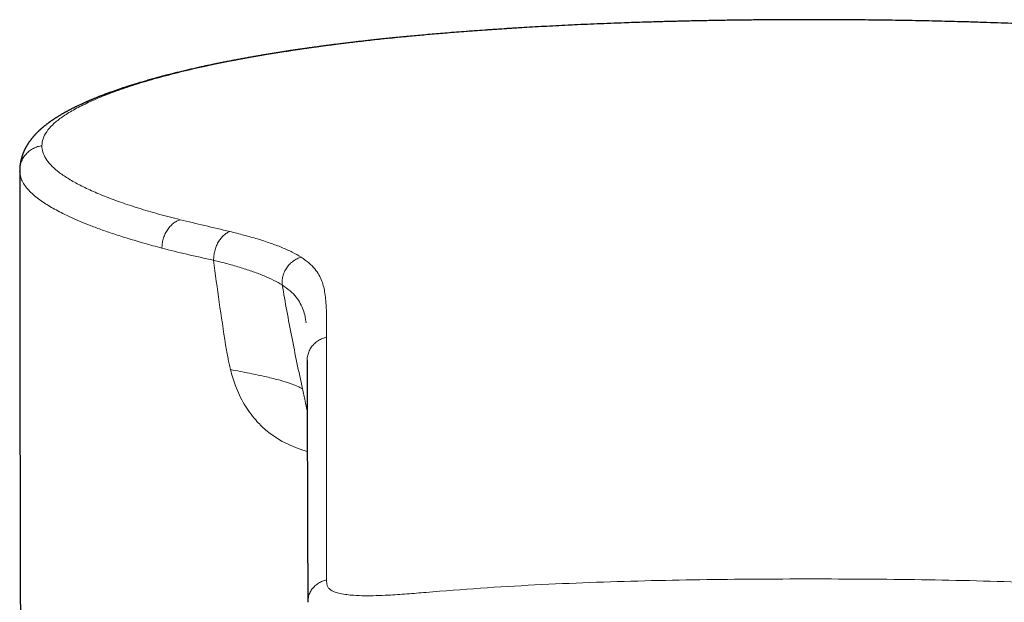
# Model space of a CAD drawing. Header units: millimetres. Extents: x 8 to 727, y 12 to 719.
# Tile 18 of 69: x 319 to 350, y 670 to 689. Entities that reach past the tile are written whole.
import ezdxf

# ---------------------------------------------------------------- set-up
doc = ezdxf.new("R2010")
doc.units = ezdxf.units.MM

msp = doc.modelspace()

# ---------------------------------------------------------------- linework, layer by layer
at = {"color": 252, "linetype": 'Continuous', "lineweight": 0}
for p, q in [((318.682, 683.844), (318.685, 683.872)), ((327.729, 679.066), (327.734, 679.032))]:
    msp.add_line(p, q, dxfattribs=at)
at = {"color": 7, "linetype": 'Continuous', "lineweight": 30}
for p, q in [((318.684, 683.825), (318.682, 683.844)), ((327.728, 679.071), (327.729, 679.066)), ((327.732, 679.053), (327.73, 679.066))]:
    msp.add_line(p, q, dxfattribs=at)
at = {"color": 7, "linetype": 'Continuous', "lineweight": 30, "flags": 128}
msp.add_lwpolyline([(318.682, 683.844), (318.684, 679.574), (318.69, 675.616)], dxfattribs=at)
at = {"color": 7, "linetype": 'Continuous', "lineweight": 30}
for points, knots in [([(343.682, 688.62), (343.513, 688.62), (343.177, 688.619), (342.677, 688.617), (342.185, 688.614), (341.699, 688.609), (341.221, 688.603), (340.752, 688.595), (340.276, 688.587), (339.794, 688.576), (339.307, 688.565), (338.831, 688.552), (338.367, 688.538), (337.915, 688.523), (337.473, 688.507), (337.043, 688.49), (336.625, 688.472), (336.217, 688.454), (335.822, 688.435), (335.441, 688.415), (335.072, 688.395), (334.713, 688.375), (334.355, 688.353), (333.999, 688.331), (333.644, 688.307), (333.301, 688.284), (332.969, 688.259), (332.648, 688.235), (332.344, 688.211), (332.057, 688.188), (331.785, 688.165), (331.524, 688.142), (331.272, 688.119), (331.03, 688.097), (330.797, 688.075), (330.574, 688.053), (330.361, 688.031), (330.156, 688.01), (329.962, 687.989), (329.778, 687.969), (329.603, 687.949), (329.436, 687.93), (329.268, 687.911), (329.098, 687.891), (328.927, 687.87), (328.766, 687.85), (328.614, 687.831), (328.471, 687.813), (328.329, 687.794), (328.189, 687.775), (328.052, 687.757), (327.926, 687.74), (327.82, 687.725), (327.732, 687.712), (327.66, 687.702), (327.606, 687.694), (327.568, 687.689), (327.546, 687.686), (327.525, 687.683), (327.508, 687.68), (327.49, 687.678), (327.471, 687.675), (327.445, 687.671), (327.412, 687.666), (327.371, 687.66), (327.324, 687.653), (327.271, 687.645), (327.191, 687.633), (327.085, 687.617), (326.955, 687.597), (326.825, 687.576), (326.695, 687.555), (326.563, 687.534), (326.43, 687.512), (326.293, 687.488), (326.153, 687.465), (326.011, 687.44), (325.867, 687.414), (325.717, 687.387), (325.563, 687.358), (325.429, 687.333), (325.318, 687.311), (325.235, 687.295), (325.157, 687.28), (325.086, 687.265), (325.03, 687.254), (324.989, 687.246), (324.961, 687.24), (324.937, 687.235), (324.918, 687.231), (324.904, 687.229), (324.894, 687.227), (324.888, 687.225), (324.879, 687.224), (324.864, 687.22), (324.839, 687.215), (324.809, 687.209), (324.771, 687.201), (324.727, 687.192), (324.677, 687.181), (324.62, 687.169), (324.557, 687.156), (324.489, 687.141), (324.414, 687.125), (324.335, 687.107), (324.254, 687.089), (324.145, 687.064), (324.01, 687.033), (323.846, 686.994), (323.687, 686.956), (323.533, 686.918), (323.422, 686.89), (323.348, 686.871), (323.314, 686.862), (323.283, 686.854), (323.257, 686.847), (323.234, 686.841), (323.208, 686.834), (323.175, 686.825), (323.133, 686.814), (323.085, 686.801), (323.033, 686.787), (322.975, 686.771), (322.904, 686.752), (322.823, 686.729), (322.737, 686.704), (322.657, 686.681), (322.583, 686.66), (322.517, 686.64), (322.456, 686.622), (322.401, 686.605), (322.351, 686.59), (322.307, 686.577), (322.27, 686.565), (322.237, 686.555), (322.202, 686.544), (322.163, 686.531), (322.12, 686.518), (322.074, 686.503), (322.024, 686.487), (321.972, 686.47), (321.918, 686.452), (321.863, 686.433), (321.806, 686.414), (321.748, 686.394), (321.691, 686.374), (321.635, 686.354), (321.584, 686.336), (321.54, 686.32), (321.505, 686.307), (321.473, 686.295), (321.445, 686.285), (321.42, 686.276), (321.396, 686.267), (321.369, 686.257), (321.339, 686.245), (321.304, 686.232), (321.267, 686.218), (321.228, 686.202), (321.186, 686.186), (321.143, 686.169), (321.099, 686.151), (321.056, 686.133), (321.015, 686.117), (320.977, 686.101), (320.943, 686.087), (320.912, 686.074), (320.881, 686.06), (320.849, 686.046), (320.816, 686.032), (320.784, 686.018), (320.751, 686.003), (320.717, 685.988), (320.679, 685.971), (320.636, 685.952), (320.59, 685.93), (320.545, 685.909), (320.503, 685.889), (320.463, 685.87), (320.427, 685.852), (320.392, 685.835), (320.357, 685.818), (320.322, 685.8), (320.288, 685.782), (320.254, 685.764), (320.221, 685.747), (320.19, 685.73), (320.161, 685.715), (320.136, 685.701), (320.113, 685.688), (320.094, 685.677), (320.074, 685.666), (320.052, 685.653), (320.026, 685.639), (319.997, 685.622), (319.965, 685.603), (319.931, 685.583), (319.897, 685.562), (319.865, 685.542), (319.835, 685.523), (319.807, 685.505), (319.782, 685.489), (319.758, 685.473), (319.734, 685.457), (319.708, 685.439), (319.681, 685.421), (319.655, 685.403), (319.633, 685.387), (319.613, 685.373), (319.596, 685.36), (319.576, 685.346), (319.555, 685.33), (319.53, 685.311), (319.504, 685.291), (319.479, 685.27), (319.457, 685.253), (319.438, 685.237), (319.421, 685.223), (319.405, 685.209), (319.388, 685.195), (319.37, 685.179), (319.352, 685.163), (319.334, 685.147), (319.318, 685.132), (319.303, 685.119), (319.29, 685.106), (319.276, 685.093), (319.26, 685.078), (319.242, 685.06), (319.223, 685.041), (319.205, 685.023), (319.188, 685.005), (319.172, 684.988), (319.158, 684.972), (319.145, 684.958), (319.132, 684.944), (319.12, 684.93), (319.107, 684.915), (319.092, 684.897), (319.076, 684.878), (319.062, 684.86), (319.049, 684.844), (319.038, 684.829), (319.028, 684.817), (319.019, 684.804), (319.009, 684.791), (318.999, 684.777), (318.988, 684.762), (318.975, 684.744), (318.962, 684.724), (318.949, 684.704), (318.936, 684.685), (318.924, 684.666), (318.913, 684.646), (318.901, 684.626), (318.89, 684.607), (318.879, 684.588), (318.868, 684.568), (318.857, 684.547), (318.847, 684.526), (318.836, 684.505), (318.826, 684.483), (318.815, 684.46), (318.806, 684.437), (318.796, 684.414), (318.786, 684.39), (318.777, 684.366), (318.768, 684.342), (318.76, 684.317), (318.752, 684.292), (318.744, 684.267), (318.736, 684.24), (318.729, 684.212), (318.721, 684.182), (318.714, 684.15), (318.708, 684.119), (318.702, 684.088), (318.697, 684.057), (318.693, 684.027), (318.69, 684.002), (318.689, 683.984), (318.687, 683.971), (318.686, 683.957), (318.685, 683.942), (318.684, 683.924), (318.683, 683.905), (318.682, 683.883), (318.682, 683.869), (318.682, 683.861)], [0, 0, 0, 0, 0.013163, 0.026159, 0.038982, 0.051628, 0.064091, 0.076367, 0.088452, 0.10152, 0.114348, 0.126932, 0.139261, 0.151336, 0.163159, 0.174737, 0.186072, 0.197167, 0.208026, 0.218463, 0.228677, 0.238669, 0.248441, 0.258755, 0.268827, 0.27865, 0.288218, 0.297529, 0.306578, 0.314868, 0.32292, 0.330732, 0.338304, 0.345633, 0.352719, 0.35956, 0.366158, 0.372511, 0.378623, 0.384393, 0.389933, 0.395246, 0.40033, 0.406175, 0.411697, 0.416952, 0.42195, 0.426692, 0.431179, 0.436139, 0.440744, 0.444994, 0.448889, 0.451565, 0.454043, 0.456324, 0.457162, 0.457932, 0.458627, 0.459245, 0.459787, 0.460403, 0.461285, 0.462433, 0.463847, 0.465528, 0.467416, 0.469332, 0.473909, 0.478572, 0.483151, 0.48781, 0.492551, 0.497374, 0.502354, 0.5076, 0.512789, 0.518214, 0.523876, 0.529773, 0.535907, 0.539394, 0.542677, 0.545732, 0.548557, 0.551153, 0.552344, 0.55348, 0.554472, 0.555252, 0.555818, 0.556171, 0.556357, 0.556569, 0.557267, 0.558237, 0.559481, 0.560997, 0.562786, 0.564848, 0.567156, 0.569732, 0.572574, 0.575684, 0.57902, 0.582466, 0.586012, 0.592778, 0.599885, 0.607333, 0.613854, 0.620616, 0.622395, 0.624001, 0.625412, 0.626628, 0.627649, 0.628531, 0.630267, 0.632253, 0.634488, 0.636974, 0.63971, 0.642692, 0.647207, 0.651435, 0.655375, 0.659029, 0.662394, 0.66542, 0.668212, 0.670801, 0.673188, 0.674952, 0.676603, 0.678402, 0.680438, 0.682713, 0.685179, 0.687875, 0.69072, 0.693591, 0.696721, 0.699881, 0.703072, 0.706292, 0.709543, 0.712735, 0.715019, 0.717092, 0.718955, 0.720609, 0.722051, 0.723384, 0.724945, 0.726762, 0.728836, 0.731167, 0.733606, 0.736021, 0.738837, 0.74162, 0.74437, 0.747017, 0.749459, 0.751642, 0.753571, 0.755581, 0.75788, 0.75989, 0.762078, 0.76438, 0.766664, 0.768927, 0.772253, 0.775533, 0.778726, 0.781745, 0.784585, 0.787356, 0.789735, 0.79233, 0.794973, 0.797595, 0.800198, 0.802735, 0.805217, 0.807478, 0.809498, 0.811277, 0.812814, 0.814291, 0.816057, 0.818211, 0.820571, 0.823116, 0.826193, 0.829156, 0.831937, 0.83454, 0.836981, 0.839269, 0.841188, 0.843349, 0.84575, 0.848337, 0.850759, 0.852957, 0.854658, 0.856264, 0.85808, 0.860146, 0.86244, 0.865301, 0.867844, 0.87007, 0.871877, 0.873642, 0.875366, 0.877053, 0.878883, 0.880938, 0.88286, 0.884657, 0.886243, 0.887619, 0.889076, 0.89084, 0.892912, 0.895072, 0.897217, 0.899222, 0.901085, 0.902807, 0.904382, 0.905926, 0.9073, 0.908837, 0.910709, 0.912916, 0.914743, 0.916391, 0.917858, 0.919142, 0.920292, 0.92161, 0.922982, 0.924491, 0.926216, 0.928157, 0.930165, 0.931996, 0.933646, 0.935579, 0.937385, 0.939117, 0.940842, 0.942636, 0.944539, 0.946232, 0.948113, 0.950115, 0.952068, 0.953964, 0.955786, 0.957929, 0.959876, 0.96183, 0.963891, 0.965904, 0.967809, 0.969986, 0.972122, 0.974468, 0.977127, 0.979401, 0.981763, 0.984135, 0.986476, 0.988652, 0.989633, 0.990562, 0.99161, 0.992868, 0.994335, 0.996013, 0.997901, 1, 1, 1, 1]), ([(368.682, 683.861), (368.682, 683.869), (368.681, 683.885), (368.68, 683.909), (368.679, 683.929), (368.678, 683.948), (368.677, 683.964), (368.675, 683.981), (368.673, 684.002), (368.671, 684.026), (368.667, 684.055), (368.662, 684.087), (368.655, 684.122), (368.649, 684.155), (368.642, 684.185), (368.635, 684.213), (368.628, 684.239), (368.621, 684.265), (368.612, 684.291), (368.604, 684.318), (368.594, 684.345), (368.585, 684.371), (368.574, 684.398), (368.563, 684.427), (368.549, 684.458), (368.535, 684.489), (368.521, 684.519), (368.507, 684.547), (368.495, 684.569), (368.485, 684.588), (368.475, 684.605), (368.466, 684.621), (368.456, 684.638), (368.446, 684.655), (368.434, 684.674), (368.422, 684.693), (368.409, 684.714), (368.396, 684.733), (368.383, 684.751), (368.372, 684.767), (368.362, 684.781), (368.352, 684.795), (368.341, 684.809), (368.329, 684.825), (368.316, 684.842), (368.301, 684.861), (368.287, 684.879), (368.273, 684.895), (368.261, 684.91), (368.25, 684.922), (368.24, 684.934), (368.228, 684.948), (368.215, 684.963), (368.199, 684.979), (368.183, 684.997), (368.165, 685.016), (368.145, 685.036), (368.125, 685.056), (368.107, 685.075), (368.09, 685.091), (368.076, 685.105), (368.061, 685.118), (368.045, 685.133), (368.027, 685.149), (368.009, 685.166), (367.99, 685.182), (367.972, 685.198), (367.954, 685.214), (367.935, 685.229), (367.916, 685.245), (367.895, 685.262), (367.872, 685.28), (367.849, 685.299), (367.827, 685.316), (367.807, 685.331), (367.788, 685.345), (367.771, 685.358), (367.755, 685.369), (367.74, 685.38), (367.723, 685.392), (367.704, 685.406), (367.683, 685.421), (367.659, 685.437), (367.637, 685.452), (367.615, 685.467), (367.596, 685.48), (367.578, 685.492), (367.555, 685.507), (367.525, 685.526), (367.487, 685.549), (367.451, 685.571), (367.419, 685.591), (367.391, 685.608), (367.364, 685.624), (367.338, 685.639), (367.315, 685.652), (367.294, 685.664), (367.276, 685.674), (367.259, 685.683), (367.241, 685.694), (367.22, 685.705), (367.194, 685.719), (367.163, 685.736), (367.128, 685.755), (367.09, 685.774), (367.052, 685.794), (367.014, 685.814), (366.976, 685.833), (366.938, 685.851), (366.901, 685.87), (366.862, 685.889), (366.82, 685.909), (366.776, 685.929), (366.73, 685.951), (366.683, 685.972), (366.638, 685.993), (366.595, 686.011), (366.558, 686.028), (366.522, 686.043), (366.49, 686.057), (366.461, 686.07), (366.433, 686.082), (366.404, 686.094), (366.371, 686.107), (366.335, 686.122), (366.297, 686.138), (366.256, 686.154), (366.215, 686.171), (366.173, 686.188), (366.133, 686.203), (366.097, 686.218), (366.064, 686.23), (366.034, 686.242), (366.007, 686.252), (365.982, 686.261), (365.961, 686.269), (365.938, 686.278), (365.912, 686.287), (365.881, 686.299), (365.844, 686.312), (365.804, 686.327), (365.759, 686.343), (365.711, 686.36), (365.634, 686.388), (365.528, 686.424), (365.42, 686.46), (365.34, 686.486), (365.29, 686.503), (365.242, 686.518), (365.2, 686.532), (365.161, 686.544), (365.127, 686.555), (365.094, 686.565), (365.061, 686.575), (365.021, 686.588), (364.974, 686.602), (364.919, 686.619), (364.859, 686.637), (364.793, 686.656), (364.73, 686.675), (364.671, 686.692), (364.617, 686.707), (364.561, 686.723), (364.501, 686.74), (364.44, 686.757), (364.384, 686.772), (364.336, 686.786), (364.296, 686.797), (364.258, 686.807), (364.224, 686.816), (364.192, 686.824), (364.163, 686.832), (364.135, 686.839), (364.108, 686.847), (364.078, 686.854), (364.045, 686.863), (364.008, 686.873), (363.968, 686.883), (363.927, 686.893), (363.886, 686.904), (363.845, 686.914), (363.77, 686.933), (363.661, 686.96), (363.519, 686.994), (363.381, 687.027), (363.247, 687.058), (363.131, 687.084), (363.033, 687.106), (362.953, 687.124), (362.877, 687.14), (362.808, 687.155), (362.744, 687.169), (362.688, 687.181), (362.638, 687.192), (362.595, 687.201), (362.558, 687.208), (362.53, 687.214), (362.51, 687.218), (362.497, 687.221), (362.486, 687.223), (362.477, 687.225), (362.467, 687.227), (362.454, 687.23), (362.434, 687.234), (362.406, 687.24), (362.373, 687.246), (362.337, 687.254), (362.29, 687.263), (362.233, 687.275), (362.162, 687.288), (362.072, 687.306), (361.963, 687.327), (361.838, 687.351), (361.714, 687.374), (361.593, 687.397), (361.475, 687.418), (361.36, 687.438), (361.248, 687.458), (361.128, 687.479), (361.001, 687.5), (360.866, 687.523), (360.734, 687.545), (360.603, 687.566), (360.474, 687.586), (360.366, 687.603), (360.278, 687.617), (360.212, 687.627), (360.146, 687.637), (360.081, 687.647), (360.023, 687.655), (359.976, 687.662), (359.94, 687.668), (359.911, 687.672), (359.888, 687.675), (359.865, 687.679), (359.834, 687.683), (359.793, 687.689), (359.746, 687.696), (359.694, 687.703), (359.638, 687.711), (359.579, 687.72), (359.508, 687.73), (359.424, 687.741), (359.325, 687.755), (359.219, 687.769), (359.106, 687.785), (358.984, 687.801), (358.854, 687.818), (358.717, 687.835), (358.572, 687.853), (358.419, 687.872), (358.257, 687.892), (358.089, 687.912), (357.914, 687.932), (357.733, 687.953), (357.542, 687.974), (357.342, 687.995), (357.132, 688.018), (356.916, 688.04), (356.694, 688.062), (356.467, 688.084), (356.23, 688.107), (355.984, 688.129), (355.728, 688.152), (355.462, 688.175), (355.186, 688.198), (354.9, 688.221), (354.604, 688.244), (354.3, 688.266), (353.988, 688.289), (353.668, 688.311), (353.339, 688.332), (352.99, 688.354), (352.622, 688.376), (352.233, 688.398), (351.833, 688.42), (351.42, 688.441), (350.995, 688.461), (350.567, 688.479), (350.135, 688.497), (349.7, 688.514), (349.254, 688.529), (348.796, 688.544), (348.354, 688.557), (347.928, 688.568), (347.521, 688.577), (347.106, 688.586), (346.684, 688.594), (346.255, 688.601), (345.828, 688.607), (345.403, 688.611), (344.98, 688.615), (344.552, 688.618), (344.119, 688.619), (343.828, 688.62), (343.682, 688.62)], [0, 0, 0, 0, 0.002291, 0.004329, 0.006114, 0.007646, 0.008925, 0.009974, 0.011661, 0.013518, 0.015497, 0.018184, 0.020858, 0.023417, 0.02579, 0.027942, 0.029917, 0.031928, 0.033998, 0.036194, 0.038434, 0.040544, 0.042722, 0.045138, 0.047746, 0.050466, 0.053186, 0.05557, 0.057628, 0.059161, 0.060644, 0.062116, 0.063642, 0.065222, 0.066966, 0.068946, 0.070771, 0.072698, 0.07446, 0.076027, 0.077405, 0.078695, 0.080155, 0.081657, 0.083436, 0.0855, 0.087341, 0.089074, 0.090601, 0.091921, 0.093035, 0.094489, 0.096132, 0.097963, 0.099919, 0.102043, 0.104334, 0.106718, 0.10884, 0.110655, 0.112163, 0.113662, 0.115403, 0.1174, 0.119495, 0.121396, 0.123345, 0.125193, 0.12709, 0.129036, 0.131082, 0.133411, 0.136042, 0.138025, 0.140022, 0.14183, 0.143447, 0.144876, 0.146317, 0.147884, 0.149578, 0.151668, 0.153892, 0.155994, 0.15792, 0.159668, 0.16124, 0.162783, 0.1658, 0.169067, 0.172611, 0.17501, 0.177405, 0.179653, 0.181754, 0.183695, 0.185391, 0.186752, 0.188034, 0.189498, 0.191151, 0.192991, 0.19561, 0.198446, 0.201311, 0.2042, 0.207114, 0.210003, 0.212643, 0.215386, 0.218194, 0.221177, 0.224331, 0.227574, 0.230864, 0.2342, 0.236854, 0.239458, 0.241831, 0.243964, 0.245858, 0.247576, 0.249459, 0.251555, 0.253865, 0.256366, 0.258919, 0.2615, 0.264109, 0.266746, 0.268837, 0.270851, 0.272675, 0.274311, 0.275759, 0.277018, 0.278144, 0.279762, 0.28163, 0.283748, 0.286116, 0.288734, 0.291527, 0.294306, 0.301836, 0.309198, 0.312095, 0.31484, 0.317347, 0.319616, 0.321647, 0.323409, 0.32503, 0.32676, 0.328615, 0.331205, 0.334004, 0.337033, 0.340347, 0.343949, 0.346463, 0.349101, 0.351861, 0.354745, 0.357751, 0.360701, 0.362749, 0.364657, 0.366424, 0.36805, 0.369536, 0.370881, 0.372086, 0.373422, 0.374716, 0.376225, 0.377951, 0.37984, 0.381723, 0.383588, 0.385435, 0.387263, 0.393757, 0.400009, 0.406019, 0.411787, 0.417313, 0.420801, 0.424179, 0.427331, 0.430211, 0.432818, 0.435152, 0.437155, 0.438902, 0.440393, 0.441626, 0.442271, 0.442814, 0.443255, 0.443596, 0.443884, 0.444392, 0.445211, 0.446342, 0.447708, 0.449158, 0.45069, 0.453259, 0.456029, 0.458998, 0.46388, 0.468785, 0.47354, 0.478146, 0.482603, 0.48691, 0.491067, 0.495076, 0.500187, 0.505066, 0.509847, 0.514547, 0.519165, 0.523703, 0.526067, 0.528408, 0.530727, 0.533024, 0.535228, 0.536712, 0.537958, 0.538969, 0.539742, 0.540287, 0.541434, 0.542871, 0.544538, 0.546325, 0.548227, 0.550245, 0.552379, 0.555504, 0.558847, 0.562409, 0.566191, 0.570275, 0.574588, 0.579129, 0.583899, 0.588897, 0.594138, 0.59967, 0.60517, 0.610936, 0.616969, 0.623269, 0.629839, 0.636682, 0.643386, 0.650334, 0.657526, 0.66496, 0.672637, 0.680553, 0.688709, 0.697101, 0.705728, 0.714586, 0.723508, 0.732647, 0.741999, 0.751559, 0.762121, 0.77294, 0.784018, 0.795356, 0.806959, 0.81883, 0.83027, 0.841954, 0.853886, 0.866071, 0.878512, 0.889071, 0.899798, 0.910692, 0.92175, 0.932969, 0.944346, 0.955214, 0.966217, 0.977352, 0.988614, 1, 1, 1, 1]), ([(327.767, 677.841), (327.767, 677.811), (327.767, 677.753), (327.767, 677.666), (327.767, 677.582), (327.767, 677.499), (327.767, 677.418), (327.767, 677.339), (327.767, 677.26), (327.768, 677.181), (327.768, 677.101), (327.768, 677.024), (327.768, 676.95), (327.768, 676.878), (327.768, 676.809), (327.768, 676.742), (327.768, 676.678), (327.769, 676.617), (327.769, 676.558), (327.769, 676.503), (327.769, 676.45), (327.769, 676.401), (327.769, 676.349), (327.769, 676.295), (327.769, 676.238), (327.77, 676.181), (327.77, 676.124), (327.77, 676.066), (327.77, 676.008), (327.77, 675.915), (327.771, 675.786), (327.771, 675.601), (327.772, 675.392), (327.772, 675.161), (327.773, 674.927), (327.774, 674.691), (327.774, 674.452), (327.775, 674.235), (327.775, 674.039), (327.776, 673.865), (327.776, 673.69), (327.777, 673.514), (327.777, 673.336), (327.778, 673.162), (327.778, 672.993), (327.779, 672.829), (327.779, 672.692), (327.78, 672.583), (327.78, 672.504), (327.78, 672.426), (327.781, 672.351), (327.781, 672.277), (327.781, 672.205), (327.782, 672.134), (327.782, 672.067), (327.782, 672.004), (327.782, 671.944), (327.782, 671.898), (327.783, 671.865), (327.783, 671.845), (327.783, 671.826), (327.783, 671.806), (327.783, 671.788), (327.783, 671.768), (327.783, 671.747), (327.783, 671.722), (327.783, 671.694), (327.783, 671.663), (327.784, 671.629), (327.784, 671.591), (327.784, 671.549), (327.784, 671.504), (327.784, 671.455), (327.785, 671.403), (327.785, 671.347), (327.785, 671.29), (327.786, 671.23), (327.786, 671.169), (327.786, 671.104), (327.786, 671.037), (327.786, 670.966), (327.786, 670.893), (327.785, 670.816), (327.785, 670.736), (327.786, 670.653), (327.786, 670.568), (327.787, 670.48), (327.788, 670.39), (327.789, 670.297), (327.791, 670.234), (327.792, 670.202)], [0, 0, 0, 0, 0.013253, 0.026174, 0.038763, 0.051019, 0.062942, 0.074533, 0.085792, 0.097793, 0.109391, 0.120588, 0.131383, 0.141775, 0.151766, 0.161355, 0.170542, 0.179328, 0.187712, 0.195555, 0.20301, 0.210078, 0.216759, 0.224889, 0.232886, 0.240918, 0.248983, 0.257082, 0.265215, 0.273381, 0.296013, 0.3189, 0.350259, 0.381765, 0.413271, 0.444778, 0.476287, 0.507798, 0.530257, 0.552715, 0.575173, 0.597634, 0.620273, 0.64318, 0.663562, 0.684151, 0.70495, 0.714828, 0.724744, 0.734422, 0.743724, 0.752649, 0.761702, 0.770332, 0.778537, 0.786317, 0.793674, 0.800606, 0.803111, 0.805555, 0.807939, 0.810262, 0.812525, 0.814777, 0.817274, 0.820348, 0.823763, 0.827519, 0.831617, 0.836057, 0.841139, 0.846606, 0.852457, 0.858693, 0.865312, 0.872317, 0.879273, 0.886571, 0.894211, 0.902193, 0.910516, 0.919182, 0.928189, 0.937538, 0.947229, 0.957262, 0.967449, 0.977968, 0.988818, 1, 1, 1, 1]), ([(318.69, 675.605), (318.692, 674.719), (318.696, 672.531), (318.705, 669.039), (318.719, 665.131), (318.736, 661.222), (318.756, 657.313), (318.779, 653.464), (318.797, 650.917), (318.805, 649.674)], [0, 0, 0, 0, 0.102449, 0.253184, 0.403919, 0.554654, 0.705388, 0.856123, 1, 1, 1, 1])]:
    msp.add_open_spline(points, degree=3, knots=knots, dxfattribs=at)
at = {"color": 252, "linetype": 'Continuous', "lineweight": 0}
for points, knots in [([(319.382, 684.635), (319.389, 684.709), (319.404, 684.857), (319.523, 685.079), (319.713, 685.299), (319.979, 685.519), (320.32, 685.737), (320.735, 685.955), (321.223, 686.172), (321.782, 686.386), (322.41, 686.595), (323.104, 686.797), (323.862, 686.992), (324.681, 687.179), (325.562, 687.356), (326.5, 687.523), (327.49, 687.678), (328.529, 687.821), (329.615, 687.952), (330.748, 688.071), (331.925, 688.178), (333.14, 688.274), (334.385, 688.357), (335.656, 688.428), (336.951, 688.488), (338.269, 688.536), (339.607, 688.574), (340.96, 688.6), (342.32, 688.617), (343.229, 688.619), (343.682, 688.62)], [0, 0, 0, 0, 0.035937, 0.071692, 0.107333, 0.142925, 0.178534, 0.214226, 0.250064, 0.285938, 0.321715, 0.357428, 0.393108, 0.428786, 0.464495, 0.500265, 0.53597, 0.571541, 0.60709, 0.642744, 0.67859, 0.714476, 0.750225, 0.785801, 0.821361, 0.856991, 0.892762, 0.928587, 0.964364, 1, 1, 1, 1]), ([(367.982, 684.635), (367.974, 684.709), (367.959, 684.857), (367.84, 685.079), (367.651, 685.299), (367.385, 685.519), (367.044, 685.737), (366.629, 685.955), (366.141, 686.172), (365.581, 686.386), (364.954, 686.595), (364.26, 686.797), (363.502, 686.992), (362.682, 687.179), (361.802, 687.356), (360.864, 687.523), (359.874, 687.678), (358.835, 687.821), (357.749, 687.952), (356.616, 688.071), (355.439, 688.178), (354.224, 688.274), (352.978, 688.357), (351.707, 688.428), (350.413, 688.488), (349.095, 688.536), (347.757, 688.574), (346.404, 688.6), (345.044, 688.617), (344.135, 688.619), (343.682, 688.62)], [0, 0, 0, 0, 0.035937, 0.071692, 0.107333, 0.142925, 0.178534, 0.214226, 0.250064, 0.285938, 0.321715, 0.357428, 0.393108, 0.428786, 0.464495, 0.500265, 0.53597, 0.571541, 0.60709, 0.642744, 0.67859, 0.714476, 0.750225, 0.785801, 0.821361, 0.856991, 0.892762, 0.928587, 0.964364, 1, 1, 1, 1]), ([(319.382, 684.635), (319.337, 684.627), (319.245, 684.61), (319.112, 684.555), (318.988, 684.476), (318.878, 684.373), (318.79, 684.252), (318.727, 684.119), (318.689, 683.982), (318.684, 683.89), (318.682, 683.844)], [0, 0, 0, 0, 0.117697, 0.241313, 0.369248, 0.499502, 0.629835, 0.757993, 0.881934, 1, 1, 1, 1]), ([(323.752, 682.297), (323.521, 682.357), (323.059, 682.475), (322.435, 682.66), (321.863, 682.849), (321.349, 683.042), (320.891, 683.237), (320.491, 683.435), (320.149, 683.634), (319.869, 683.833), (319.651, 684.034), (319.497, 684.234), (319.4, 684.434), (319.388, 684.568), (319.382, 684.635)], [0, 0, 0, 0, 0.0836296, 0.1668443, 0.2498448, 0.3328334, 0.416012, 0.4995814, 0.5833227, 0.6669022, 0.7503419, 0.8336605, 0.9168746, 1, 1, 1, 1]), ([(323.178, 681.398), (322.989, 681.449), (322.617, 681.549), (322.112, 681.699), (321.656, 681.845), (321.249, 681.986), (320.888, 682.122), (320.57, 682.252), (320.291, 682.375), (320.046, 682.492), (319.83, 682.605), (319.632, 682.717), (319.445, 682.833), (319.269, 682.957), (319.106, 683.089), (318.963, 683.227), (318.844, 683.372), (318.754, 683.523), (318.696, 683.675), (318.688, 683.776), (318.684, 683.825)], [0, 0, 0, 0, 0.0668671, 0.131108, 0.1927227, 0.2517111, 0.3080734, 0.3608731, 0.4111397, 0.4588732, 0.5040738, 0.5485002, 0.5959532, 0.6464328, 0.699939, 0.7564718, 0.8149413, 0.8763302, 0.9406386, 1, 1, 1, 1]), ([(323.752, 682.297), (323.715, 682.283), (323.638, 682.253), (323.529, 682.178), (323.427, 682.081), (323.338, 681.962), (323.266, 681.828), (323.215, 681.685), (323.184, 681.54), (323.18, 681.445), (323.178, 681.398)], [0, 0, 0, 0, 0.117607, 0.240871, 0.368332, 0.49816, 0.628277, 0.756555, 0.881013, 1, 1, 1, 1]), ([(325.325, 681.923), (325.058, 681.986), (324.524, 682.113), (324.01, 682.236), (323.752, 682.297)], [0, 0, 0, 0, 0.499349, 1, 1, 1, 1]), ([(325.325, 681.923), (325.292, 681.908), (325.223, 681.878), (325.125, 681.802), (325.034, 681.704), (324.954, 681.585), (324.89, 681.45), (324.844, 681.306), (324.816, 681.159), (324.812, 681.063), (324.81, 681.015)], [0, 0, 0, 0, 0.112242, 0.230764, 0.354908, 0.483457, 0.614592, 0.746022, 0.875268, 1, 1, 1, 1]), ([(327.578, 681.113), (327.488, 681.167), (327.31, 681.273), (326.975, 681.421), (326.604, 681.56), (326.2, 681.689), (325.772, 681.811), (325.474, 681.886), (325.325, 681.923)], [0, 0, 0, 0, 0.168245, 0.334702, 0.500511, 0.666423, 0.83286, 1, 1, 1, 1]), ([(324.81, 681.015), (324.524, 681.077), (323.953, 681.201), (323.436, 681.332), (323.178, 681.398)], [0, 0, 0, 0, 0.5, 1, 1, 1, 1]), ([(324.81, 681.015), (324.867, 680.573), (324.983, 679.681), (325.122, 678.791), (325.192, 678.343)], [0, 0, 0, 0, 0.495745, 1, 1, 1, 1]), ([(326.979, 680.233), (326.895, 680.283), (326.727, 680.382), (326.416, 680.521), (326.069, 680.654), (325.683, 680.78), (325.266, 680.901), (324.962, 680.977), (324.81, 681.015)], [0, 0, 0, 0, 0.166028, 0.332636, 0.499663, 0.666828, 0.833757, 1, 1, 1, 1]), ([(327.578, 681.113), (327.536, 681.098), (327.45, 681.068), (327.328, 680.994), (327.215, 680.897), (327.118, 680.78), (327.044, 680.647), (326.996, 680.507), (326.973, 680.367), (326.977, 680.277), (326.979, 680.233)], [0, 0, 0, 0, 0.118455, 0.242954, 0.37168, 0.502413, 0.632755, 0.760392, 0.883321, 1, 1, 1, 1]), ([(328.382, 678.584), (328.383, 678.734), (328.386, 679.035), (328.38, 679.494), (328.348, 679.874), (328.295, 680.166), (328.237, 680.359), (328.148, 680.552), (328.015, 680.744), (327.835, 680.932), (327.664, 681.053), (327.578, 681.113)], [0, 0, 0, 0, 0.186824, 0.373632, 0.560589, 0.634011, 0.707282, 0.780372, 0.853356, 0.926442, 1, 1, 1, 1]), ([(326.979, 680.233), (327.028, 679.959), (327.124, 679.411), (327.281, 678.59), (327.445, 677.771), (327.561, 677.226), (327.618, 676.953)], [0, 0, 0, 0, 0.249998, 0.499997, 0.749999, 1, 1, 1, 1]), ([(326.979, 680.233), (327.067, 680.172), (327.244, 680.048), (327.426, 679.852), (327.56, 679.65), (327.649, 679.444), (327.702, 679.257), (327.718, 679.14), (327.725, 679.091)], [0, 0, 0, 0, 0.1707609, 0.3430168, 0.5173869, 0.69407, 0.8729342, 1, 1, 1, 1]), ([(328.382, 678.584), (328.338, 678.572), (328.247, 678.547), (328.12, 678.48), (328.003, 678.39), (327.905, 678.278), (327.83, 678.151), (327.784, 678.014), (327.765, 677.909), (327.768, 677.852), (327.769, 677.841)], [0, 0, 0, 0, 0.12972, 0.26617, 0.407336, 0.55075, 0.693739, 0.833722, 0.96847, 1, 1, 1, 1]), ([(328.382, 670.905), (328.382, 671.381), (328.382, 672.334), (328.382, 673.695), (328.382, 675.006), (328.382, 676.258), (328.382, 677.453), (328.382, 678.207), (328.382, 678.584)], [0, 0, 0, 0, 0.1667, 0.33336, 0.499999, 0.666638, 0.833298, 1, 1, 1, 1]), ([(325.192, 678.343), (325.205, 678.265), (325.229, 678.12), (325.266, 677.919), (325.302, 677.734), (325.33, 677.618), (325.345, 677.558)], [0, 0, 0, 0, 0.294399, 0.549988, 0.766921, 1, 1, 1, 1]), ([(327.773, 674.971), (327.727, 674.984), (327.567, 675.032), (327.319, 675.125), (327.051, 675.247), (326.832, 675.374), (326.643, 675.502), (326.465, 675.643), (326.298, 675.796), (326.124, 675.981), (325.948, 676.202), (325.72, 676.55), (325.544, 676.92), (325.415, 677.295), (325.369, 677.469), (325.345, 677.558)], [0, 0, 0, 0, 0.042158, 0.147608, 0.234734, 0.301466, 0.36641, 0.429835, 0.492032, 0.553307, 0.634899, 0.714591, 0.871755, 0.934575, 1, 1, 1, 1]), ([(327.618, 676.953), (327.568, 676.981), (327.463, 677.04), (327.224, 677.129), (326.899, 677.227), (326.468, 677.332), (325.941, 677.445), (325.548, 677.52), (325.346, 677.558)], [0, 0, 0, 0, 0.121288, 0.252625, 0.403957, 0.583713, 0.785989, 1, 1, 1, 1]), ([(327.618, 676.953), (327.646, 676.824), (327.696, 676.595), (327.747, 676.365), (327.769, 676.265)], [0, 0, 0, 0, 0.561604, 1, 1, 1, 1]), ([(328.382, 670.905), (328.339, 670.895), (328.251, 670.873), (328.126, 670.81), (328.012, 670.724), (327.916, 670.616), (327.844, 670.492), (327.803, 670.36), (327.788, 670.262), (327.793, 670.21), (327.794, 670.202)], [0, 0, 0, 0, 0.129949, 0.267253, 0.409725, 0.554634, 0.699013, 0.84002, 0.975245, 1, 1, 1, 1]), ([(331.525, 670.515), (331.324, 670.498), (330.919, 670.464), (330.39, 670.428), (329.942, 670.41), (329.578, 670.407), (329.268, 670.418), (329.015, 670.443), (328.814, 670.476), (328.647, 670.521), (328.519, 670.579), (328.44, 670.651), (328.398, 670.731), (328.383, 670.817), (328.382, 670.876), (328.382, 670.905)], [0, 0, 0, 0, 0.123479, 0.248287, 0.331268, 0.413967, 0.496967, 0.559699, 0.622411, 0.685067, 0.747936, 0.810724, 0.873491, 0.936654, 1, 1, 1, 1]), ([(343.682, 670.94), (343.097, 670.939), (341.93, 670.937), (340.181, 670.918), (338.438, 670.884), (336.7, 670.831), (334.968, 670.754), (333.241, 670.653), (332.098, 670.561), (331.525, 670.515)], [0, 0, 0, 0, 0.14314, 0.285975, 0.428619, 0.571199, 0.713852, 0.856731, 1, 1, 1, 1]), ([(343.682, 670.94), (344.266, 670.939), (345.434, 670.937), (347.183, 670.918), (348.926, 670.884), (350.664, 670.831), (352.396, 670.754), (354.123, 670.653), (355.266, 670.561), (355.838, 670.515)], [0, 0, 0, 0, 0.1431399, 0.2859746, 0.4286189, 0.5711988, 0.7138523, 0.8567308, 1, 1, 1, 1])]:
    msp.add_open_spline(points, degree=3, knots=knots, dxfattribs=at)

doc.saveas('drawing.dxf')
